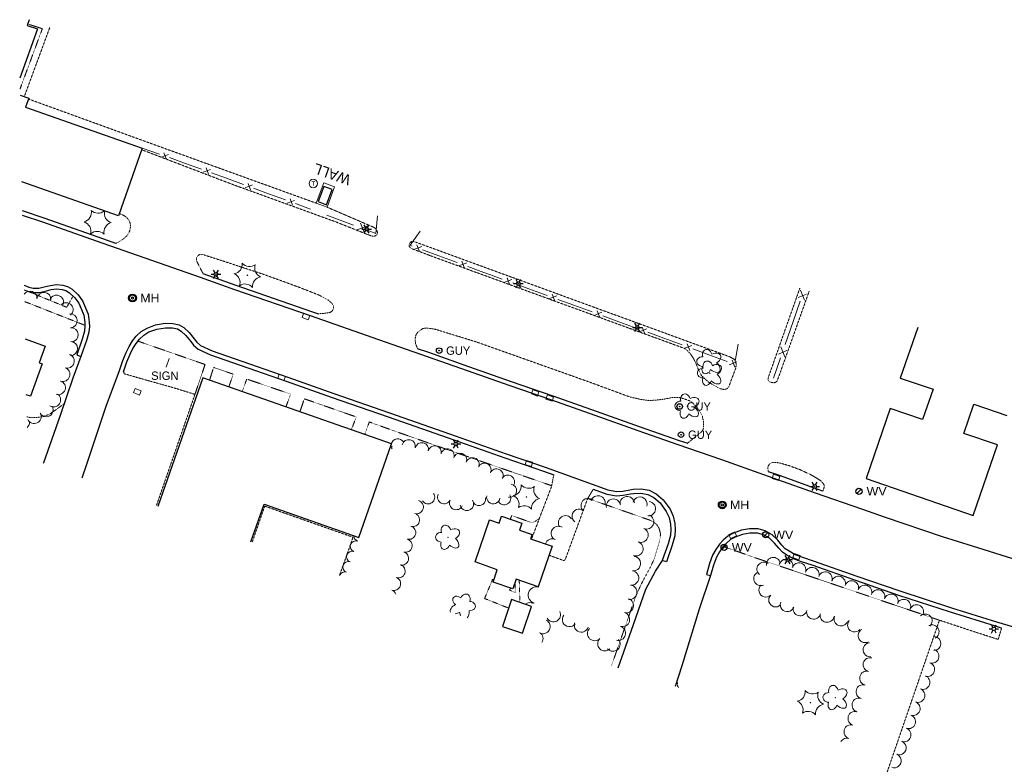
# Model space of a CAD drawing. Extents: x 386588 to 390135, y 96998 to 113606.
# Tile 18 of 92: x 386733 to 387299, y 99148 to 99576. Entities that reach past the tile are written whole.
import ezdxf
from ezdxf.enums import TextEntityAlignment as Align

# ---------------------------------------------------------------- set-up
doc = ezdxf.new("R2010")
doc.units = 0
doc.header["$MEASUREMENT"] = 0
doc.linetypes.add('Wisdot3', pattern=[0.1875, 0.125, -0.0625])
doc.linetypes.add('Wisdot5', pattern=[0.1, 0.05, -0.05])
for name, color, linetype, lineweight in [('E_BLD', 241, 'Continuous', 25), ('E_DRN', 40, 'Continuous', 15), ('E_DWY', 2, 'Wisdot3', 15), ('E_LAND_Vegetation', 3, 'Continuous', 15), ('E_LTG', 21, 'Continuous', 25), ('E_MISCPROP_Railing', 30, 'Continuous', 15), ('E_MISCPROP_Solid', 241, 'Continuous', 15), ('E_PATH_Sidewalk', 2, 'Wisdot5', 15), ('E_RDWY', 21, 'Continuous', 25), ('E_SGN', 21, 'Continuous', 15), ('E_UTL_EGuyWire', 200, 'Continuous', 25), ('E_UTL_SAN', 3, 'Continuous', 25), ('E_UTL_W', 5, 'Continuous', 25), ('E_WAL', 40, 'Continuous', 25)]:
    doc.layers.add(name, color=color, linetype=linetype, lineweight=lineweight)
doc.styles.add('Style-dot_font5', font='dot_font5.shx')

# ---------------------------------------------------------------- blocks, each defined once
blk = doc.blocks.new('INLET')
at = {"layer": 'E_DRN', "flags": 128}
blk.add_lwpolyline([(-7.5, 10), (7.5, 10), (7.5, 0), (-7.5, 0)], close=True, dxfattribs=at)
blk = doc.blocks.new('LPOL')
at = {"layer": 'E_LTG'}
for p, q in [((-4, 0), (-1.5, 0)), ((-0.75, 1.3), (-2, 3.46)), ((0.75, 1.3), (2, 3.46)), ((1.5, 0), (4, 0)), ((-2, -3.46), (-0.75, -1.3)), ((2, -3.46), (0.75, -1.3))]:
    blk.add_line(p, q, dxfattribs=at)
for radius in [1.5, 1.5, 1.5, 0.125]:
    blk.add_circle((0, 0), radius, dxfattribs=at)
blk = doc.blocks.new('CTRE')
at = {"layer": 'E_LAND_Vegetation'}
blk.add_circle((0, 0), 0.223, dxfattribs=at)
for centre, start, end in [((-11.97, 8.96), 280.2067, 5.97162), ((1.81, 14.92), 220.21132, 305.97623), ((13.83, 5.89), 160.21133, 245.97624), ((-13.83, -5.9), 340.21132, 65.97623), ((-1.81, -14.93), 40.21133, 125.97624)]:
    blk.add_arc(centre, 7.87, start, end, dxfattribs=at)
at = {"layer": 'E_LAND_Vegetation', "extrusion": (0, 0, -1)}
blk.add_arc((-12.03, -9.04), 7.87, 354.07279, 79.74889, dxfattribs=at)
blk = doc.blocks.new('SIGN')
at = {"layer": 'E_SGN', "lineweight": 13, "style": 'Style-dot_font5'}
blk.add_text('SIGN', height=12, dxfattribs=at).set_placement((0, 0), align=Align.MIDDLE_CENTER)
blk = doc.blocks.new('TANK')
at = {"layer": 'E_MISCPROP_Solid'}
blk.add_circle((0, 0), 10.9, dxfattribs=at)
at = {"layer": 'E_MISCPROP_Solid', "style": 'Style-dot_font5', "width": 1.111111}
blk.add_text('T', height=10.8, dxfattribs=at).set_placement((0, 0), align=Align.MIDDLE_CENTER)
blk = doc.blocks.new('DTRE')
at = {"layer": 'E_LAND_Vegetation'}
blk.add_circle((-0.18, 0), 0.183, dxfattribs=at)
for centre, major_axis, ratio in [((-1.87, 5.32), (1.36, -4.98), 0.782863), ((-5.87, 0.15), (4.93, -0.12), 0.832022), ((4.06, 2.74), (-5.27, -2.93), 0.691916), ((-2.49, -5.24), (1.8, 4.86), 0.716896), ((3.54, -3.71), (-5.01, 4.58), 0.560249)]:
    blk.add_ellipse(centre, major_axis=major_axis, ratio=ratio, start_param=1.570796, end_param=4.712389, dxfattribs=at)
blk = doc.blocks.new('SAMH')
at = {"layer": 'E_UTL_SAN'}
for radius in [5, 4, 1.5]:
    blk.add_circle((0, 0), radius, dxfattribs=at)
at = {"layer": 'E_UTL_SAN', "style": 'Style-dot_font5', "width": 1.111111}
blk.add_text('MH', height=10.8, dxfattribs=at).set_placement((10, 0), align=Align.MIDDLE_LEFT)
blk = doc.blocks.new('WV')
at = {"layer": 'E_UTL_W'}
blk.add_line((-2.8, -2.8), (2.8, 2.8), dxfattribs=at)
blk.add_circle((0, 0), 4, dxfattribs=at)
at = {"layer": 'E_UTL_W', "style": 'Style-dot_font5', "width": 1.111111}
blk.add_text('WV', height=10.8, dxfattribs=at).set_placement((10, 0), align=Align.MIDDLE_LEFT)
blk = doc.blocks.new('GUY')
at = {"layer": 'E_UTL_EGuyWire'}
for radius in [4, 0.5]:
    blk.add_circle((0, 0), radius, dxfattribs=at)
at = {"layer": 'E_UTL_EGuyWire', "style": 'Style-dot_font5'}
blk.add_text('GUY', height=12, dxfattribs=at).set_placement((10, 0), align=Align.MIDDLE_LEFT)

msp = doc.modelspace()

# ---------------------------------------------------------------- linework, layer by layer
at = {"layer": 'E_BLD'}
for p, q in [((386738.06, 99576.26), (386736.9, 99572.95)), ((386742.84, 99571), (386732.6, 99542.65)), ((386736.9, 99572.95), (386742.84, 99571)), ((386732.8, 99532.87), (386737.78, 99531.12)), ((386737.78, 99531.12), (386735.98, 99526.02)), ((386735.98, 99526.02), (386735.98, 99526.02)), ((386735.98, 99526.02), (386803.17, 99502.43)), ((386803.17, 99502.43), (386789.48, 99463.44)), ((386803.17, 99502.43), (386803.17, 99502.43)), ((386789.48, 99463.44), (386733.85, 99482.97)), ((386907.63, 99480.29), (386904.41, 99471.6)), ((386912.44, 99478.5), (386907.63, 99480.29)), ((386909.22, 99469.82), (386912.44, 99478.5)), ((386904.41, 99471.6), (386909.22, 99469.82)), ((387249.64, 99399.2), (387239.62, 99370.07)), ((386735.74, 99392.58), (386747.31, 99388.39)), ((386747.31, 99388.39), (386743.86, 99378.86)), ((386747.31, 99388.39), (386747.31, 99388.39)), ((386745.58, 99378.24), (386738.82, 99359.58)), ((386743.86, 99378.86), (386745.58, 99378.24)), ((386838.02, 99370.12), (386812.17, 99296.18)), ((386946.63, 99332.15), (386838.02, 99370.12)), ((387239.62, 99370.07), (387239.62, 99370.07)), ((387239.62, 99370.07), (387258.48, 99363.58)), ((386738.82, 99359.58), (386736.41, 99360.45)), ((387258.48, 99363.58), (387252.48, 99346.14)), ((386738.82, 99359.58), (386738.82, 99359.58)), ((387276.13, 99338.25), (387281.93, 99355.12)), ((387281.93, 99355.12), (387281.93, 99355.12)), ((387281.93, 99355.12), (387301.04, 99348.55)), ((387233.87, 99352.54), (387219.99, 99312.2)), ((387252.48, 99346.14), (387233.87, 99352.54)), ((387233.87, 99352.54), (387233.87, 99352.54)), ((387252.48, 99346.14), (387252.48, 99346.14)), ((387295.59, 99331.55), (387276.13, 99338.25)), ((386927.84, 99278.38), (386946.63, 99332.15)), ((386946.63, 99332.15), (386946.63, 99332.15)), ((387281.64, 99291), (387295.59, 99331.55)), ((387295.59, 99331.55), (387295.59, 99331.55)), ((387219.99, 99312.2), (387219.99, 99312.2)), ((387219.99, 99312.2), (387281.64, 99291)), ((386865.74, 99275.87), (386873.28, 99297.45)), ((386873.28, 99297.45), (386873.28, 99297.45)), ((386873.28, 99297.45), (386927.84, 99278.38)), ((386994.78, 99264.23), (387003.17, 99288.55)), ((387003.17, 99288.55), (387003.17, 99288.55)), ((387003.17, 99288.55), (387008.75, 99286.62)), ((387008.75, 99286.62), (387010.09, 99290.51)), ((387008.75, 99286.62), (387008.75, 99286.62)), ((387010.09, 99290.51), (387010.09, 99290.51)), ((387010.09, 99290.51), (387021.76, 99286.49)), ((387281.64, 99291), (387281.64, 99291)), ((387021.76, 99286.49), (387020.39, 99282.52)), ((387020.39, 99282.52), (387020.39, 99282.52)), ((387020.39, 99282.52), (387027.58, 99280.04)), ((387027.58, 99280.04), (387026.73, 99277.58)), ((387026.73, 99277.58), (387039.2, 99273.28)), ((387027.58, 99280.04), (387027.58, 99280.04)), ((387039.2, 99273.28), (387031.16, 99249.99)), ((387039.2, 99273.28), (387039.2, 99273.28)), ((387007.57, 99259.81), (386994.78, 99264.23)), ((386994.78, 99264.23), (386994.78, 99264.23)), ((387005.12, 99252.71), (387007.57, 99259.81)), ((387007.57, 99259.81), (387007.57, 99259.81)), ((387016.48, 99248.8), (387005.12, 99252.71)), ((387005.12, 99252.71), (387005.12, 99252.71)), ((387018.41, 99254.39), (387016.48, 99248.8)), ((387031.16, 99249.99), (387018.41, 99254.39)), ((387018.41, 99254.39), (387018.41, 99254.39)), ((387015.79, 99242.6), (387010.5, 99227.2)), ((387027.32, 99238.64), (387015.79, 99242.6)), ((387022.03, 99223.24), (387027.32, 99238.64)), ((387027.32, 99238.64), (387027.32, 99238.64)), ((387010.5, 99227.2), (387022.03, 99223.24))]:
    msp.add_line(p, q, dxfattribs=at)
at = {"layer": 'E_DWY', "flags": 128}
for points in [[(386750.02, 99572.01), (386735.24, 99532.02)], [(386903.26, 99470.72), (386811.8, 99503.74), (386737.61, 99530.66)], [(386802.82, 99501.45), (386855.98, 99481.16), (386914.21, 99460.08), (386934.85, 99451.88), (386936.17, 99451.68), (386937.2, 99451.81), (386938.34, 99452.72), (386938.63, 99453.6), (386938.39, 99454.84), (386937.56, 99456.12), (386936.42, 99456.84), (386909.69, 99468.33)], [(386788.04, 99447.57), (386791.94, 99449.8), (386794.62, 99452.24), (386796.03, 99454.8), (386796.34, 99456.99), (386796.25, 99459.15), (386795.54, 99460.71), (386794.42, 99462.2), (386793.31, 99463.1), (386792.21, 99463.82), (386789.92, 99464.71)], [(386968.97, 99440.5), (386958.37, 99444.49), (386957.52, 99445), (386956.79, 99445.96), (386956.76, 99447.19), (386957.2, 99447.96), (386958.24, 99448.55), (386959.48, 99448.58), (386960.97, 99448.13), (387105.98, 99395.25)], [(386904.28, 99407), (386909.05, 99407.43), (386911.15, 99407.74), (386912.48, 99408.57), (386913.22, 99409.94), (386913.35, 99411.58), (386912.47, 99412.95), (386910.66, 99414.65), (386905.21, 99417.71), (386893.92, 99422.14), (386873.57, 99429.55), (386850.13, 99437.25), (386838.44, 99441.01), (386836.44, 99441.21), (386835.15, 99440.47), (386834.39, 99439.32), (386834.33, 99437.87), (386834.89, 99436.56), (386838.27, 99429.98)], [(387105.98, 99395.25), (387141.35, 99382.34), (387144.18, 99380.76), (387145.19, 99378.29), (387144.89, 99375.79), (387140.77, 99364.89), (387139.49, 99363.69), (387137.68, 99363.54), (387135.76, 99363.96), (387129.1, 99367.77), (387125.23, 99371.38), (387123.42, 99374.8), (387121.85, 99378.74), (387120.46, 99381.47), (387118.63, 99384.23), (387116.64, 99386.17), (387115.47, 99387.09), (387036.7, 99415.81), (386968.97, 99440.5)], [(387181.77, 99421.76), (387163.7, 99370.63), (387163.4, 99369.09), (387163.74, 99368.41), (387164.59, 99367.82), (387165.71, 99367.49), (387166.76, 99367.34), (387167.83, 99367.66), (387168.72, 99368.31), (387187.12, 99419.98)], [(387116.99, 99332.5), (387125.03, 99339.02), (387125.93, 99340.09), (387126.38, 99341.71), (387126.29, 99344.95), (387125.6, 99348.37), (387122.92, 99352.84), (387119.08, 99356.71), (387114.48, 99358.31), (387111.76, 99358.94), (387108.29, 99358.88), (387104.21, 99358.04), (387100.19, 99357.48), (387095.44, 99357.13), (387090.83, 99357.64), (387083.93, 99359.19), (387059.72, 99368.08), (387030.5, 99378.46), (386995.48, 99390.87), (386971.61, 99398.22), (386966.73, 99398.89), (386964.81, 99398.6), (386962.21, 99396.84), (386960.97, 99395.39), (386960.47, 99393.81), (386960.21, 99392.16), (386960.52, 99390.02), (386961.63, 99386.95)], [(386792.43, 99373.64), (386792.76, 99372.55), (386803.19, 99369.54), (386821.11, 99364.51), (386833.5, 99360.67), (386811.28, 99296.51)], [(386758.2, 99355.34), (386753.5, 99351.83), (386749.43, 99349.08), (386746.11, 99347.93), (386742.52, 99347.34), (386738.22, 99347.42), (386736.68, 99347.83)], [(387195.07, 99305.02), (387195.76, 99307.25), (387195.74, 99308.56), (387195.01, 99309.67), (387193.87, 99310.93), (387191.95, 99312.21), (387187.78, 99314.62), (387181.73, 99317.41), (387175.62, 99319.65), (387171.18, 99320.95), (387168.2, 99321.55), (387165.85, 99321.49), (387164.35, 99320.6), (387163.63, 99319.55), (387163.36, 99318.44), (387163.43, 99317.59), (387163.64, 99316.19)], [(387040.09, 99314.32), (387038.87, 99307.83), (387027.28, 99277.39)], [(387062.84, 99306.15), (387059.59, 99300.72), (387046.63, 99265.45), (387045.97, 99265.15), (387045.66, 99265.12), (387037.42, 99268.12)], [(386866.47, 99275.6), (386873.66, 99296.38), (386924.55, 99278.46), (386916.76, 99256.54)], [(387297.95, 99226.19), (387295.97, 99219.69), (387281.27, 99224.41), (387262.13, 99230.75), (387230.68, 99139.4)], [(387111.13, 99196.06), (387111.41, 99192.96), (387111.86, 99191.9)]]:
    msp.add_lwpolyline(points, dxfattribs=at)
at = {"layer": 'E_LAND_Vegetation'}
for centre, radius, start, end in [((386768.14, 99465.39), 5.72, 285.7328, 11.4977), ((386777.74, 99470.63), 5.72, 225.7328, 310.2136), ((386787.08, 99464.94), 5.72, 166.8601, 251.4977), ((386767.87, 99454.45), 5.72, 345.7328, 71.4977), ((386786.82, 99454), 5.72, 105.7328, 191.4977), ((386777.21, 99448.76), 5.72, 45.7328, 131.4977), ((386738.51, 99416.04), 4.04, 354.4162, 145.0388), ((386746.58, 99415.27), 4.04, 355.1235, 175.1235), ((386753.8, 99413.72), 4.04, 337.1437, 157.1437), ((386759.3, 99409.41), 4.04, 310.4894, 130.4894), ((386761.63, 99403.01), 4.04, 273.8619, 93.8619), ((386762.18, 99394.96), 4.04, 273.8619, 93.8619), ((386761.9, 99387.1), 4.04, 267.6546, 87.6546), ((386759.99, 99379.84), 4.04, 251.8948, 71.8948), ((386757.49, 99372.18), 4.04, 251.2875, 71.2875), ((386754.89, 99364.54), 4.04, 251.2875, 71.2875), ((386752.12, 99357.5), 4.04, 236.9093, 56.9093), ((386740.98, 99347.96), 4.04, 205.0067, 25.0067), ((386747.87, 99351.84), 4.04, 210.0357, 30.0357), ((386734.36, 99344.86), 4.04, 307.365, 2.0665), ((386950.29, 99331.31), 3.85, 31.348, 166.8467), ((386956.59, 99330.81), 3.85, 346.6815, 166.6815), ((386964.08, 99329.04), 3.85, 346.6815, 166.6815), ((386945.23, 99327.07), 3.85, 60.0082, 75.9166), ((386950.29, 99331.31), 3.85, 175.089, 211.348), ((386971.56, 99327.27), 3.85, 346.6815, 166.6815), ((386978.84, 99325.46), 3.85, 340.7728, 160.7728), ((386986.11, 99322.93), 3.85, 340.7728, 160.7728), ((386993.37, 99320.4), 3.85, 340.7728, 160.7728), ((387000.14, 99317.24), 3.85, 333.9698, 153.9698), ((387007.13, 99313.94), 3.85, 335.16, 155.16), ((387013.64, 99310.37), 3.85, 327.0898, 147.0898), ((386967.73, 99301.54), 3.85, 214.258, 34.258), ((387014.85, 99305.32), 3.85, 258.8372, 78.8372), ((386961.2, 99295.86), 3.85, 253.3388, 73.3388), ((386977.04, 99301.55), 3.85, 153.0859, 333.0859), ((386983.87, 99298.15), 3.85, 154.8497, 334.8497), ((386990.04, 99297.59), 3.85, 191.2627, 11.2627), ((386997.07, 99300.53), 3.85, 190.6118, 10.6118), ((387005.28, 99301.58), 3.85, 169.9243, 349.9243), ((387011.48, 99300.94), 3.85, 209.9886, 29.9886), ((387059.92, 99296.74), 4.14, 47.5805, 227.5805), ((387065.53, 99298.24), 4.14, 344.3516, 164.3516), ((387074.42, 99296.34), 4.14, 11.4954, 191.4954), ((387082.37, 99297.81), 4.14, 6.0274, 186.0274), ((387089.75, 99297.51), 4.14, 343.6648, 163.6648), ((387094.58, 99294.88), 4.14, 264.574, 84.574), ((387054.71, 99290.51), 4.14, 51.8305, 231.8305), ((386958.99, 99288.48), 3.85, 253.3388, 73.3388), ((387046.87, 99286.77), 4.14, 33.0855, 213.0855), ((387093.56, 99287.31), 4.14, 247.1397, 67.1397), ((386928.26, 99279.22), 3.18, 70.2686, 72.8938), ((386956.79, 99281.11), 3.85, 253.3388, 73.3388), ((387042.79, 99280.7), 4.14, 59.0307, 239.0307), ((387090.34, 99279.68), 4.14, 247.1397, 67.1397), ((386926.11, 99273.24), 3.18, 70.2686, 250.2686), ((386928.26, 99279.22), 3.18, 177.8376, 250.2686), ((386954.72, 99273.66), 3.85, 254.6705, 74.6705), ((387039.29, 99273.46), 4.14, 65.7315, 163.7584), ((387087.43, 99271.83), 4.14, 249.8841, 69.8841), ((386923.97, 99267.26), 3.18, 70.2686, 250.2686), ((386952.68, 99266.24), 3.85, 254.6705, 74.6705), ((386921.82, 99261.28), 3.18, 70.2686, 250.2686), ((387085.92, 99263.3), 4.14, 262.3447, 82.3447), ((387161.07, 99260.13), 4.01, 51.6355, 231.6355), ((387166.56, 99262.88), 4.01, 9.2903, 189.2903), ((387173.81, 99261.79), 4.01, 349.7506, 169.7506), ((386919.68, 99255.3), 3.18, 70.2686, 157.0247), ((386950.69, 99258.95), 3.85, 250.3408, 70.3408), ((387084.87, 99255.06), 4.14, 263.0163, 83.0163), ((387159.24, 99254.64), 4.01, 112.4881, 292.4881), ((387181.24, 99259.72), 4.01, 341.2859, 161.2859), ((387188.83, 99257.14), 4.01, 341.2859, 161.2859), ((387196.42, 99254.58), 4.01, 341.2859, 161.2859), ((386948.1, 99251.71), 3.85, 250.3408, 70.3408), ((387204, 99252.01), 4.01, 341.2859, 161.2859), ((387211.59, 99249.43), 4.01, 341.2859, 161.2859), ((386945.51, 99244.47), 3.85, 20.326, 70.3408), ((387030.11, 99245.2), 4.74, 73.5309, 253.5309), ((387032.76, 99254.38), 4.74, 241.2466, 255.5579), ((387083.87, 99246.85), 4.14, 263.0163, 83.0163), ((387162.21, 99248.05), 4.01, 135.0205, 315.0205), ((387219.18, 99246.87), 4.01, 341.2859, 161.2859), ((387226.76, 99244.3), 4.01, 341.2859, 161.2859), ((387081.86, 99239.12), 4.14, 254.5598, 74.5598), ((387167.88, 99242.39), 4.01, 135.0205, 315.0205), ((387234.35, 99241.72), 4.01, 341.2859, 161.2859), ((387241.64, 99238.73), 4.01, 337.2495, 157.2495), ((387026.43, 99236.13), 4.74, 64.3607, 126.7819), ((387039.89, 99233.89), 4.14, 207.9856, 27.9856), ((387174.5, 99239.68), 4.01, 159.4716, 339.4716), ((387181.91, 99237.29), 4.01, 165.9727, 345.9727), ((387189.69, 99235.34), 4.01, 165.9727, 345.9727), ((387249.02, 99235.63), 4.01, 337.2495, 157.2495), ((387033.9, 99227.1), 4.14, 241.0906, 61.0906), ((387049.16, 99231.16), 4.14, 144.0527, 324.0527), ((387079.64, 99231.17), 4.14, 253.6418, 73.6418), ((387197.44, 99233.54), 4.01, 167.4744, 347.4744), ((387205.47, 99231.48), 4.01, 158.2168, 338.2168), ((387213.28, 99227.96), 4.01, 139.7889, 319.7889), ((387253.92, 99230.29), 4.01, 313.3266, 133.3266), ((387055.97, 99227.98), 4.14, 163.2869, 343.2869), ((387063.63, 99223.07), 4.14, 136.2071, 316.2071), ((387077.32, 99223.23), 4.14, 253.6418, 73.6418), ((387219.35, 99221.84), 4.01, 117.9835, 297.9835), ((387257.91, 99224.09), 4.01, 296.4009, 116.4009), ((387029.76, 99220.12), 4.14, 328.073, 56.3099), ((387069.55, 99217.19), 4.14, 134.252, 314.252), ((387074.19, 99217), 4.14, 220.8186, 40.8186), ((387259.02, 99217.34), 4.01, 267.6607, 87.6607), ((387222.19, 99213.73), 4.01, 95.7024, 275.7024), ((387257.88, 99210), 4.01, 251.8496, 71.8496), ((387222.21, 99205.17), 4.01, 75.6931, 255.6931), ((387255.39, 99202.39), 4.01, 251.8496, 71.8496), ((387220.23, 99197.41), 4.01, 75.6931, 255.6931), ((387252.62, 99194.97), 4.01, 249.1928, 69.1928), ((387218.15, 99189.59), 4.01, 73.2173, 253.2173), ((387249.77, 99187.48), 4.01, 249.1928, 69.1928), ((387215.83, 99181.92), 4.01, 73.2173, 253.2173), ((387247.01, 99179.91), 4.01, 250.7845, 70.7845), ((387213.52, 99174.25), 4.01, 73.2173, 253.2173), ((387244.37, 99172.34), 4.01, 250.7845, 70.7845), ((387211.21, 99166.58), 4.01, 73.2173, 253.2173), ((387241.73, 99164.78), 4.01, 250.7845, 70.7845), ((387208.89, 99158.91), 4.01, 73.2173, 149.9568), ((387238.99, 99157.31), 4.01, 249.1196, 69.1196), ((387236.13, 99149.83), 4.01, 249.1196, 69.1196)]:
    msp.add_arc(centre, radius, start, end, dxfattribs=at)
for centre, major_axis, ratio, start_param, end_param in [((386985.04, 99241.64), (2.65, -2.21), 0.716896, 1.570796, 4.712389), ((386989.19, 99242.56), (-1.17, -3.07), 0.832022, 1.570796, 4.712389), ((386991.55, 99238.9), (-3.43, 0.25), 0.782863, 1.570796, 4.712389), ((386984.67, 99237.5), (3.99, 2.13), 0.560249, 1.570796, 3.151381), ((386988.6, 99235.75), (-0.67, 3.97), 0.691916, 3.501376, 4.712389), ((386984.67, 99237.5), (3.99, 2.13), 0.560249, 4.111506, 4.712389), ((386988.6, 99235.75), (-0.67, 3.97), 0.691916, 1.570796, 2.07959)]:
    msp.add_ellipse(centre, major_axis=major_axis, ratio=ratio, start_param=start_param, end_param=end_param, dxfattribs=at)
at = {"layer": 'E_MISCPROP_Railing'}
for p, q in [((386818.29, 99498.76), (386814.05, 99497.09)), ((386817.14, 99495.99), (386815.68, 99499.62)), ((386841.4, 99487.36), (386839.95, 99490.98)), ((386842.55, 99490.12), (386838.31, 99488.46)), ((386866.73, 99481.21), (386862.47, 99479.59)), ((386865.55, 99478.46), (386864.14, 99482.1)), ((386890.9, 99472.32), (386886.64, 99470.7)), ((386889.71, 99469.56), (386888.3, 99473.21)), ((386932.98, 99457.69), (386926.28, 99455.18)), ((386931.1, 99453.38), (386928.91, 99459.11)), ((386964.13, 99445.82), (386959.56, 99444.07)), ((386962.86, 99442.86), (386961.34, 99446.77)), ((386990.04, 99436.3), (386985.48, 99434.56)), ((386988.78, 99433.35), (386987.26, 99437.25)), ((387015.96, 99426.81), (387011.4, 99425.06)), ((387014.7, 99423.86), (387013.18, 99427.76)), ((387041.9, 99417.35), (387037.34, 99415.6)), ((387040.64, 99414.4), (387039.11, 99418.3)), ((387180.72, 99416.44), (387185.56, 99418.42)), ((387184.44, 99414.93), (387182.16, 99420.59)), ((387067.83, 99407.89), (387063.27, 99406.14)), ((387066.57, 99404.94), (387065.05, 99408.84)), ((387093.75, 99398.39), (387089.19, 99396.64)), ((387092.49, 99395.43), (387090.97, 99399.34)), ((387119.67, 99388.88), (387115.11, 99387.14)), ((387118.41, 99385.93), (387116.89, 99389.83)), ((387169.42, 99383.89), (387174.26, 99385.87)), ((387173.13, 99382.37), (387170.86, 99388.03)), ((387145.59, 99379.38), (387141.03, 99377.63)), ((387144.33, 99376.42), (387142.81, 99380.33))]:
    msp.add_line(p, q, dxfattribs=at)
at = {"layer": 'E_MISCPROP_Railing', "flags": 128}
for points in [[(386813.03, 99498.92), (386803.17, 99502.43)], [(386827.43, 99493.8), (386818.76, 99496.88)], [(386837.29, 99490.29), (386827.43, 99493.8)], [(386851.65, 99485.05), (386843.01, 99488.23)], [(386861.47, 99481.44), (386851.65, 99485.05)], [(386875.82, 99476.16), (386867.18, 99479.34)], [(386909.69, 99468.33), (386913.92, 99480.02), (386907.65, 99482.48), (386903.26, 99470.72)], [(386885.64, 99472.54), (386875.82, 99476.16)], [(386899.98, 99467.26), (386891.35, 99470.44)], [(386903.26, 99470.72), (386909.69, 99468.33)], [(386924.73, 99458.08), (386909.36, 99463.83)], [(386938.53, 99463.48), (386937.59, 99453.28), (386933.67, 99454.74)], [(386958.49, 99446.05), (386957.37, 99446.46), (386963.27, 99454.57)], [(386973.87, 99440.4), (386964.61, 99443.8)], [(386984.4, 99436.54), (386973.87, 99440.4)], [(386999.79, 99430.89), (386990.53, 99434.29)], [(387010.32, 99427.04), (387003.66, 99429.47), (386999.79, 99430.89)], [(387025.72, 99421.42), (387016.45, 99424.8)], [(387036.26, 99417.58), (387025.72, 99421.42)], [(387051.65, 99411.96), (387042.39, 99415.34)], [(387062.19, 99408.12), (387051.65, 99411.96)], [(387177.9, 99402.64), (387181.94, 99414.28)], [(387077.58, 99402.48), (387068.32, 99405.88)], [(387088.11, 99398.62), (387077.58, 99402.48)], [(387173.3, 99389.41), (387177.9, 99402.64)], [(387103.5, 99392.98), (387094.24, 99396.38)], [(387114.03, 99389.12), (387103.5, 99392.98)], [(387146.17, 99389.62), (387144.6, 99379.88)], [(387129.42, 99383.47), (387120.16, 99386.87)], [(387139.95, 99379.61), (387129.42, 99383.47)], [(387166.59, 99370.09), (387170.63, 99381.72)]]:
    msp.add_lwpolyline(points, dxfattribs=at)
at = {"layer": 'E_PATH_Sidewalk', "flags": 128}
for points in [[(386737.2, 99573.82), (386745.63, 99571.09), (386732.73, 99536.22)], [(386763.31, 99417.2), (386759.67, 99410.78), (386737.23, 99420.01)], [(386770.18, 99400.42), (386735.29, 99414.13)], [(386833.5, 99360.67), (386839.34, 99377.87), (386800.62, 99391.33)], [(386852.97, 99364.89), (386855.58, 99372.31), (386844.25, 99376.19), (386841.89, 99368.76)], [(386885.84, 99353.4), (386888.62, 99360.82), (386863.31, 99369.5), (386860.71, 99362.19)], [(386923.48, 99340.24), (386926.41, 99347.68), (386896.5, 99358.12), (386893.9, 99350.58)], [(387038.92, 99308.11), (386983.21, 99327.38), (386948.59, 99339.52), (386933.89, 99344.79), (386931.24, 99337.53)], [(387073.36, 99204.65), (387087.62, 99245.33), (387091, 99252.58), (387096.09, 99261.97), (387097.9, 99265.95), (387101.14, 99276.71), (387101.58, 99280.25), (387100.77, 99283.59), (387099.45, 99285.63), (387097.53, 99287.31), (387095.02, 99288.46), (387059.63, 99300.8)], [(387031.76, 99289.16), (387029.22, 99287.54), (387027.79, 99286.99), (387026.94, 99287.01), (387015.87, 99290.96), (387015.06, 99288.8)], [(387262.13, 99230.75), (387154.44, 99267.23), (387137.75, 99273.16)], [(387014.11, 99237.7), (387000.27, 99243.23), (387004.97, 99254.42), (387005.61, 99254.13)], [(387017.81, 99252.67), (387017.92, 99246.7), (387014.63, 99248.03), (387015.24, 99249.22)], [(387020.22, 99253.76), (387020.67, 99240.92)]]:
    msp.add_lwpolyline(points, dxfattribs=at)
at = {"layer": 'E_RDWY', "flags": 128}
for points in [[(386788.04, 99447.57), (386777.69, 99451.2), (386746.71, 99462.06), (386734.2, 99466.36)], [(387358.92, 99249.9), (387336.74, 99256.24), (387307.46, 99265.16), (387281.16, 99273.35), (387263.86, 99278.79), (387231.12, 99289.86), (387217.4, 99294.71), (387190.88, 99303.82), (387169.15, 99311.58), (387136.8, 99323.08), (387111.73, 99331.66), (387088.64, 99339.67), (387063.88, 99348.48), (387038.98, 99357.32), (387014.98, 99365.59), (386990.37, 99374.26), (386967.33, 99382.32), (386939.46, 99392), (386899.94, 99405.87), (386856.43, 99420.92), (386836.74, 99427.87), (386776.86, 99448.84), (386745.89, 99459.7), (386734.25, 99463.69)], [(386904.9, 99406.78), (386900.76, 99408.23), (386857.26, 99423.27), (386838.27, 99429.98)], [(386735.09, 99423.51), (386737.82, 99422.44), (386740.36, 99421.8), (386741.67, 99421.75), (386743.71, 99421.85), (386747.39, 99422.75), (386750.29, 99423.41), (386753.71, 99423.82), (386757.48, 99423.52), (386760.13, 99422.73), (386762.76, 99421.13), (386766.19, 99417.93), (386768.75, 99414.44), (386770.56, 99410.55), (386771.93, 99406.9), (386772.6, 99402.27), (386772.71, 99399.81), (386772.36, 99396.56), (386771.05, 99391.75), (386767.81, 99382.51)], [(386735.15, 99420.8), (386737.05, 99420.06), (386740.01, 99419.31), (386741.69, 99419.25), (386744.07, 99419.37), (386747.96, 99420.32), (386750.72, 99420.95), (386753.76, 99421.31), (386757.01, 99421.05), (386759.11, 99420.43), (386761.24, 99419.13), (386764.31, 99416.26), (386766.59, 99413.16), (386768.25, 99409.58), (386769.5, 99406.28), (386770.1, 99402.04), (386770.2, 99399.89), (386769.9, 99397.02), (386768.66, 99392.49), (386765.45, 99383.34), (386767.81, 99382.51)], [(386790.06, 99374.42), (386791.99, 99380.26), (386793.88, 99384.79), (386795.58, 99388.32), (386797.54, 99391.47), (386799.64, 99394.12), (386802.47, 99396.77), (386805.96, 99398.86), (386810.84, 99400.65), (386816.3, 99401.56), (386820.81, 99401.48), (386824.41, 99400.75), (386827.12, 99399.12), (386830.2, 99396.34), (386833.04, 99392.6), (386834.51, 99390.68), (386836.77, 99388.85), (386843.39, 99385.8), (386869.28, 99376.7), (386886.91, 99370.55), (386913.41, 99361.27), (386945.56, 99350.02), (386980.15, 99338.03), (387012.67, 99326.5), (387035.05, 99318.79), (387071.31, 99305.76), (387076.29, 99304.81), (387079.79, 99305.07), (387083.83, 99305.82), (387085.9, 99306.18), (387090.5, 99306.38), (387094.98, 99305.5), (387099.1, 99303.52), (387103.16, 99299.98), (387107.07, 99294.57), (387108.87, 99290.59), (387109.77, 99286.33), (387110.05, 99282.99), (387109.77, 99279.24), (387108.29, 99273.85), (387104.94, 99264.23), (387102.58, 99265.05)], [(386792.43, 99373.64), (386794.33, 99379.38), (386796.16, 99383.77), (386797.77, 99387.12), (386799.59, 99390.03), (386801.49, 99392.42), (386803.98, 99394.76), (386807.04, 99396.59), (386811.48, 99398.22), (386816.48, 99399.06), (386820.54, 99398.98), (386823.49, 99398.39), (386825.62, 99397.1), (386828.35, 99394.64), (386831.05, 99391.09), (386832.7, 99388.92), (386835.44, 99386.71), (386842.46, 99383.48), (386868.45, 99374.34), (386886.09, 99368.19), (386912.59, 99358.92), (386944.73, 99347.66), (386979.32, 99335.67), (387011.84, 99324.14), (387034.22, 99316.43), (387040.09, 99314.32)], [(387117.39, 99332.36), (387112.54, 99334.02), (387089.47, 99342.03), (387064.71, 99350.83), (387039.81, 99359.68), (387015.81, 99367.95), (386991.2, 99376.62), (386968.15, 99384.69), (386961.63, 99386.95)], [(386767.81, 99382.51), (386763.11, 99369.96), (386755.88, 99348.44), (386746.22, 99321.27), (386746.19, 99321.18)], [(386768.49, 99312.73), (386771.41, 99321.16), (386782.35, 99353.82), (386790.06, 99374.42)], [(387195.07, 99305.02), (387191.7, 99306.18), (387169.99, 99313.93), (387163.64, 99316.19)], [(387062.84, 99306.15), (387070.65, 99303.34), (387076.15, 99302.3), (387080.11, 99302.59), (387084.27, 99303.36), (387086.17, 99303.69), (387090.31, 99303.86), (387094.19, 99303.11), (387097.72, 99301.41), (387101.3, 99298.28), (387104.9, 99293.31), (387106.48, 99289.81), (387107.29, 99285.96), (387107.54, 99282.98), (387107.29, 99279.67), (387105.9, 99274.59), (387102.58, 99265.05)], [(387356.49, 99211.64), (387295.18, 99229.61), (387269.29, 99237.76), (387239.58, 99247.39), (387214.79, 99255.86), (387189.73, 99264.7), (387183.54, 99266.73), (387179.1, 99268.41), (387175.57, 99270.37), (387173.4, 99271.82), (387171.47, 99273.86), (387169.08, 99276.79), (387165.79, 99279.9), (387161.84, 99282.15), (387157.86, 99283.29), (387152.76, 99283.38), (387148.2, 99282.56), (387143.56, 99280.87), (387140.38, 99279.17), (387137.59, 99276.72), (387135.59, 99274.49), (387133.32, 99271.37), (387131.57, 99268.1), (387129.75, 99263.28), (387127.97, 99257.07), (387130.37, 99256.38)], [(387297.95, 99226.19), (387294.45, 99227.22), (387268.53, 99235.38), (387238.79, 99245.01), (387213.97, 99253.5), (387188.93, 99262.33), (387182.71, 99264.37), (387178.05, 99266.14), (387174.27, 99268.24), (387171.77, 99269.9), (387169.59, 99272.22), (387167.25, 99275.09), (387164.29, 99277.88), (387160.86, 99279.83), (387157.49, 99280.8), (387152.96, 99280.88), (387148.85, 99280.13), (387144.58, 99278.58), (387141.81, 99277.1), (387139.35, 99274.94), (387137.53, 99272.91), (387135.44, 99270.04), (387133.85, 99267.07), (387132.13, 99262.49), (387130.37, 99256.38)], [(387077.27, 99203.36), (387086.07, 99228.22), (387093.03, 99248.58), (387098.73, 99259.04), (387102.67, 99265.02)], [(387130.27, 99256.41), (387123.8, 99237.15), (387113.76, 99204.41), (387110.01, 99192.52)]]:
    msp.add_lwpolyline(points, dxfattribs=at)
at = {"layer": 'E_SGN'}
msp.add_line((386818.68, 99381.24), (386816.91, 99376.36), dxfattribs=at)

# ---------------------------------------------------------------- block references
at = {"layer": 'E_DRN', "xscale": 0.25, "yscale": 0.25, "zscale": 0.25}
for p, rotation in [((386897.83, 99406.6), 160.9294414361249), ((386882.94, 99369.29), 340.1994225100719), ((386799.91, 99360.99), 338.8835583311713), ((387029.83, 99362.72, 1605.51), 159.3405847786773), ((387038.19, 99359.74, 1605.51), 160.3709240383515), ((387025.43, 99319.73, 1605.31), 343.443919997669), ((387168.47, 99314.08, 1606.21), 160.6868813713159), ((387143.52, 99278.5, 1606.44), 21.83548007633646), ((387179.42, 99266.16, 1606.28), 340.3307166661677)]:
    msp.add_blockref('INLET', p, dxfattribs=dict(at, rotation=rotation))
at = {"layer": 'E_LAND_Vegetation'}
for name, p, xscale, yscale, zscale in [('CTRE', (386863.7, 99429.23), 0.7108526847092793, 0.7108526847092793, 0.7108526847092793), ('DTRE', (387129.74, 99379.47), 0.6769248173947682, 0.6769248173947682, 0.6769248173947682), ('DTRE', (387130.07, 99372.83), 0.6769248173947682, 0.6769248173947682, 0.6769248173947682), ('DTRE', (387117.17, 99353.91), 0.6769248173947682, 0.6769248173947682, 0.6769248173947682), ('CTRE', (387024.34, 99301.61), 0.7108526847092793, 0.7108526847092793, 0.7108526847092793), ('DTRE', (386979.32, 99278.4), 0.6769248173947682, 0.6769248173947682, 0.6769248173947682), ('CTRE', (387187.85, 99183.31), 0.7108526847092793, 0.7108526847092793, 0.7108526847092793), ('DTRE', (387202.39, 99186.2), 0.6769248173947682, 0.6769248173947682, 0.6769248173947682)]:
    msp.add_blockref(name, p, dxfattribs=dict(at, xscale=xscale, yscale=yscale, zscale=zscale))
at = {"layer": 'E_LTG', "xscale": 0.692840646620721, "yscale": 0.692840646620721, "zscale": 0.692840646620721}
for p in [(386932.37, 99455.81), (386845.59, 99429.76), (387019.74, 99424.39), (387088.24, 99399.25), (386983.75, 99332.18, 1606.45), (387190.35, 99307.72, 1607.29), (387174.8, 99265.58, 1606.62), (387293.46, 99225.77, 1606.97)]:
    msp.add_blockref('LPOL', p, dxfattribs=at)
at = {"layer": 'E_MISCPROP_Solid', "xscale": 0.2206654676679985, "yscale": 0.2206654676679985, "zscale": 0.2206654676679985}
msp.add_blockref('TANK', (386901.62, 99482.01), dxfattribs=at)
at = {"layer": 'E_SGN', "xscale": 0.3999999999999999, "yscale": 0.3999999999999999, "zscale": 0.3999999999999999}
msp.add_blockref('SIGN', (386816.14, 99371.43), dxfattribs=at)
at = {"layer": 'E_UTL_EGuyWire', "xscale": 0.3999999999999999, "yscale": 0.3999999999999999, "zscale": 0.3999999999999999}
for p in [(386974.1, 99385.86, 1606.66), (387112.63, 99353.72, 1607.62), (387113.41, 99337.48, 1606.88)]:
    msp.add_blockref('GUY', p, dxfattribs=at)
at = {"layer": 'E_UTL_SAN', "xscale": 0.4444444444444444, "yscale": 0.4444444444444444, "zscale": 0.4444444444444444}
for p in [(386797.55, 99416.13, 1607.46), (387137.08, 99297.08, 1606.52)]:
    msp.add_blockref('SAMH', p, dxfattribs=at)
at = {"layer": 'E_UTL_W', "xscale": 0.4444444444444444, "yscale": 0.4444444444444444, "zscale": 0.4444444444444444}
for p in [(387215.79, 99304.93, 1607.51), (387162.05, 99279.88, 1606.46), (387138.17, 99272.67, 1607.13)]:
    msp.add_blockref('WV', p, dxfattribs=at)

# ---------------------------------------------------------------- texts
at = {"layer": 'E_WAL', "style": 'Style-dot_font5', "oblique": 360}
msp.add_text('WALL', height=6, rotation=160.4919, dxfattribs=at).set_placement((386912.45, 99487.36), align=Align.MIDDLE_CENTER)

doc.saveas('drawing.dxf')
